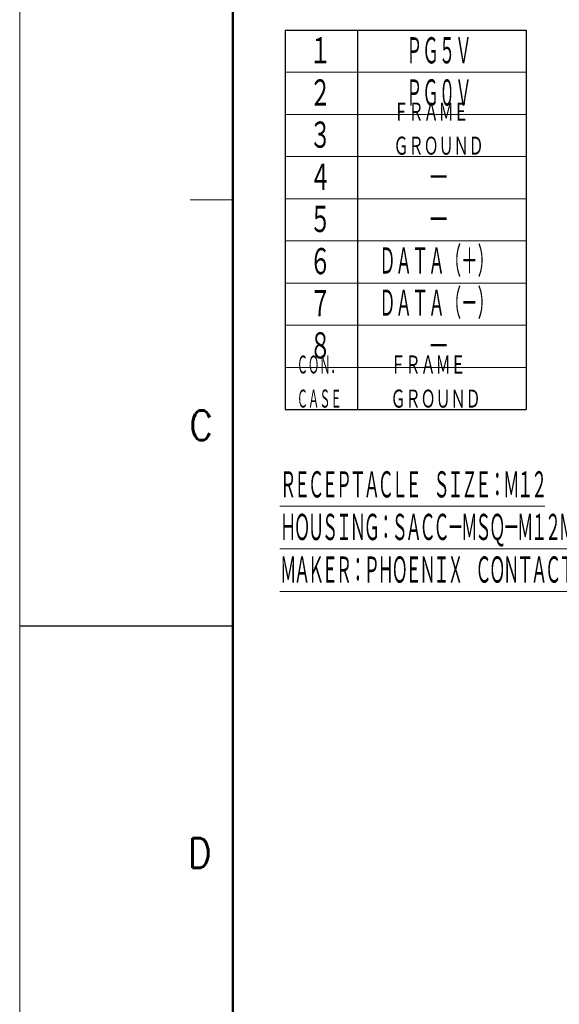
# Model space of a CAD drawing. Header units: millimetres. Extents: x 0 to 594, y 0 to 420.
# Tile 7 of 118: x 0 to 90, y 147 to 311. Entities that reach past the tile are written whole.
import ezdxf

# ---------------------------------------------------------------- set-up
doc = ezdxf.new("R2010")
doc.units = ezdxf.units.MM
doc.header["$LTSCALE"] = 0.257233
doc.layers.add('NoLayerName_001', color=7, linetype='Continuous')
doc.styles.get("Standard").update_dxf_attribs({"font": 'txt', "bigfont": 'extfont2'})

msp = doc.modelspace()

# ---------------------------------------------------------------- linework, layer by layer
at = {"layer": 'NoLayerName_001', "color": 7, "linetype": 'Continuous', "lineweight": 13}
msp.add_line((0, 0), (0, 420.0255), dxfattribs=at)
at = {"layer": 'NoLayerName_001', "color": 7, "linetype": 'Continuous', "lineweight": 50}
msp.add_line((35.3557, 14.1423), (35.3557, 405.8832), dxfattribs=at)
at = {"layer": 'NoLayerName_001', "color": 7, "linetype": 'Continuous', "lineweight": 25}
for p, q in [((44.0564, 308.9103), (44.0564, 245.9103)), ((44.0564, 308.9103), (84.0564, 308.9103)), ((56.0564, 308.9103), (56.0564, 245.9103)), ((84.0564, 308.9103), (84.0564, 245.9103)), ((44.0564, 245.9103), (84.0564, 245.9103)), ((0, 210.0127), (35.3557, 210.0127))]:
    msp.add_line(p, q, dxfattribs=at)
at = {"layer": 'NoLayerName_001', "color": 2, "linetype": 'Continuous', "lineweight": 13}
for p, q in [((44.0564, 301.9103), (84.0564, 301.9103)), ((44.0564, 294.9103), (84.0564, 294.9103)), ((44.0564, 287.9103), (84.0564, 287.9103)), ((35.3557, 280.7241), (28.2845, 280.7241)), ((44.0564, 280.9103), (84.0564, 280.9103)), ((44.0564, 273.9103), (84.0564, 273.9103)), ((44.0564, 266.9103), (84.0564, 266.9103)), ((44.0564, 259.9103), (84.0564, 259.9103)), ((44.0564, 252.9103), (84.0564, 252.9103))]:
    msp.add_line(p, q, dxfattribs=at)

# ---------------------------------------------------------------- texts
at = {"layer": 'NoLayerName_001', "color": 3, "lineweight": 13, "attachment_point": 7}
for s, insert, char_height in [('\\A1;\\W0.6667;１', (48.0765, 302.9103), 4.949795), ('\\A1;\\W0.5000;ＰＧ５Ｖ', (64.1167, 302.9103), 4.949795), ('\\A1;\\W0.6667;２', (48.0765, 295.9103), 4.949795), ('\\A1;\\W0.5000;ＰＧ０Ｖ', (64.1167, 295.9103), 4.949795), ('\\A1;\\W0.6667;ＦＲＡＭＥ\\PＧＲＯＵＮＤ', (62.0635, 287.9103), 3.394145), ('\\A1;\\W0.6667;３', (48.0765, 288.9103), 4.949795), ('\\A1;\\W0.6667;４', (48.0765, 281.9103), 4.949795), ('\\A1;\\W0.6667;－', (67.727, 281.9103), 4.949795), ('\\A1;\\W0.6667;５', (48.0765, 274.9103), 4.949795), ('\\A1;\\W0.6667;－', (67.727, 274.9103), 4.949795), ('\\A1;\\W0.5000;ＤＡＴＡ（＋）', (59.6619, 267.9103), 4.949795), ('\\A1;\\W0.6667;６', (48.0765, 267.9103), 4.949795), ('\\A1;\\W0.5000;ＤＡＴＡ（－）', (59.6619, 260.9103), 4.949795), ('\\A1;\\W0.6667;７', (48.0765, 260.9103), 4.949795), ('\\A1;\\W0.6667;８', (48.0765, 253.9103), 4.949795), ('\\A1;\\W0.6667;－', (67.727, 253.9103), 4.949795), ('\\A1;\\W0.5000;ＣＯＮ．\\PＣＡＳＥ', (45.9834, 245.9103), 3.394145), ('\\A1;\\W0.6667;ＦＲＡＭＥ\\PＧＲＯＵＮＤ', (61.561, 245.9103), 3.394145)]:
    msp.add_mtext(s, dxfattribs=dict(at, insert=insert, char_height=char_height))
at = {"layer": 'NoLayerName_001', "color": 2, "lineweight": 13, "char_height": 4.949795, "attachment_point": 7}
for s, insert in [('\\A1;\\W0.8600;C', (28.1953, 240.8319)), ('\\A1;\\W0.8600;D', (27.9701, 169.8066))]:
    msp.add_mtext(s, dxfattribs=dict(at, insert=insert))
at = {"layer": 'NoLayerName_001', "color": 3, "lineweight": 13, "insert": (43.1987, 216.691), "char_height": 4.949795, "attachment_point": 7, "line_spacing_factor": 0.857143}
msp.add_mtext('\\A1;\\W0.5000;\\T0.8333;\\LＲＥＣＥＰＴＡＣＬＥ\u3000ＳＩＺＥ：Ｍ１２\\l\\P\\LＨＯＵＳＩＮＧ：ＳＡＣＣ－ＭＳＱ－Ｍ１２ＭＳ－２５－３，２\u3000ＳＣＯ\\l\\P\\LＭＡＫＥＲ：ＰＨＯＥＮＩＸ\u3000ＣＯＮＴＡＣＴ\\l', dxfattribs=at)

doc.saveas('drawing.dxf')
